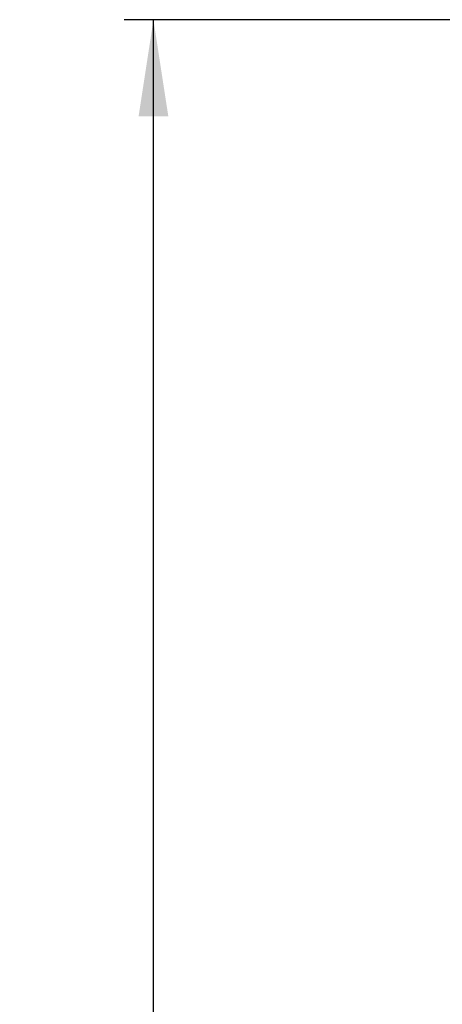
# Paper-space layout 'Blatt3' of a CAD drawing. Header units: millimetres. Extents: x 5 to 418, y 2 to 292.
# Tile 50 of 95: x 32 to 47, y 218 to 251. Entities that reach past the tile are written whole.
import ezdxf

# ---------------------------------------------------------------- set-up
doc = ezdxf.new("R2010")
doc.units = ezdxf.units.MM
doc.layers.add('SLD-0', color=7, linetype='Continuous')
doc.styles.add('SLDTEXTSTYLE0', font='TXT', dxfattribs={"width": 0.605})
doc.dimstyles.new('SLDDIMSTYLE0', dxfattribs={"dimtxt": 3.5, "dimasz": 3.302, "dimexe": 0, "dimexo": 0.0625, "dimgap": 0.875, "dimtad": 1, "dimlfac": 6, "dimrnd": 1e-09, "dimzin": 12, "dimdsep": 46, "dimtxsty": 'SLDTEXTSTYLE0', "dimsah": 1, "dimcen": 0.09, "dimadec": 0, "dimazin": 3, "dimtfac": 1, "dimtofl": 0, "dimtmove": 0, "dimatfit": 3, "dimfxl": 1, "dimfrac": 2, "dimtolj": 1, "dimtzin": 12, "dimarcsym": 0})

# ---------------------------------------------------------------- blocks, each defined once
blk = doc.blocks.new('_D_14')
at = {"layer": 'SLD-0', "color": 7}
for p, q in [((47.708, 251.341), (36.042, 251.341)), ((37.042, 92.175), (37.042, 251.341)), ((47.708, 92.175), (36.042, 92.175))]:
    blk.add_line(p, q, dxfattribs=at)
for points in [[(37.042, 251.341), (36.534, 248.039), (37.55, 248.039)], [(37.042, 92.175), (37.55, 95.477), (36.534, 95.477)]]:
    blk.add_solid(points, dxfattribs=at)
at = {"layer": 'SLD-0', "color": 7, "insert": (32.53, 167.748), "char_height": 3.5, "attachment_point": 1, "rotation": 90, "style": 'SLDTEXTSTYLE0'}
blk.add_mtext('955', dxfattribs=at)

psp = doc.layouts.new('Blatt3')

# ---------------------------------------------------------------- dimensions: what is measured, and where the dimension line sits
at = {"layer": 'SLD-0', "color": 7}
dim = psp.add_linear_dim(base=(37.0418, 251.3413), p1=(47.7085, 92.1746), p2=(47.7085, 251.3413), angle=90, dimstyle='SLDDIMSTYLE0', dxfattribs=at)
dim.commit()
dim.dimension.update_dxf_attribs({"geometry": '_D_14', "text_midpoint": (37.0418, 171.7579), "dimtype": 160})

doc.saveas('drawing.dxf')
